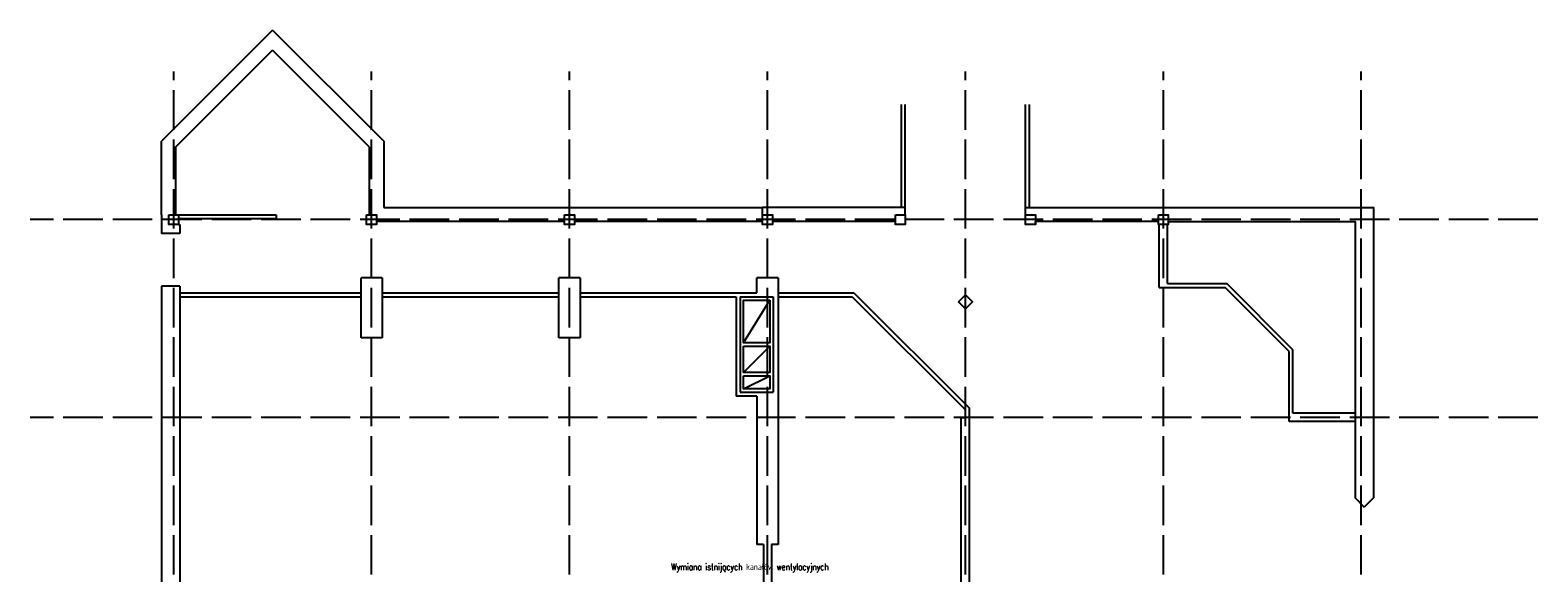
# Model space of a CAD drawing. Header units: millimetres. Extents: x -56303 to -45239, y -20463 to -4540.
# Tile 223 of 256: x -53858 to -49287, y -11449 to -9802. Entities that reach past the tile are written whole.
import ezdxf

# ---------------------------------------------------------------- set-up
doc = ezdxf.new("R2010")
doc.units = ezdxf.units.MM
doc.linetypes.add('ACAD_ISO02W100', pattern=[15, 12, -3])
doc.layers.add('_HVAC_opis', color=3, linetype='Continuous')
doc.layers.add('_HVAC_podkład', color=8, linetype='Continuous')
doc.styles.add('DACH_SZACHTY_20_05_2011_JM_xref_CAD$0$OPIS1', font='ROMANS.SHX', dxfattribs={"width": 0.9})

msp = doc.modelspace()

# ---------------------------------------------------------------- linework, layer by layer
at = {"layer": '_HVAC_podkład'}
for p, q in [((-53122.44, -9802.36), (-53459.44, -10139.36)), ((-53122.44, -9802.36), (-52785.44, -10139.36)), ((-53416.44, -10157.17), (-53122.44, -9863.17)), ((-52828.44, -10157.17), (-53122.44, -9863.17)), ((-51216.58, -10340.36), (-51216.58, -10027.63)), ((-51204.58, -10340.36), (-51204.58, -10027.63)), ((-50840.31, -10340.36), (-50840.31, -10027.63)), ((-50828.31, -10340.36), (-50828.31, -10027.63)), ((-53459.44, -10362.36), (-53459.44, -10139.36)), ((-52785.44, -10139.36), (-52785.44, -10340.36)), ((-53416.44, -10157.17), (-53416.44, -10362.36)), ((-52828.44, -10362.36), (-52828.44, -10157.17)), ((-53459.44, -10362.36), (-53459.44, -10419.36)), ((-53407.44, -10362.36), (-53111.44, -10362.36)), ((-53407.44, -10374.36), (-53111.44, -10374.36)), ((-53111.44, -10362.36), (-53111.44, -10374.36)), ((-52785.44, -10340.36), (-51637.44, -10340.36)), ((-51204.58, -10340.36), (-51637.44, -10340.36)), ((-51637.44, -10362.36), (-51637.44, -10340.36)), ((-51204.58, -10362.36), (-51204.58, -10340.36)), ((-53403.44, -10419.36), (-53459.44, -10419.36)), ((-53407.44, -10392.36), (-53403.44, -10392.36)), ((-53403.44, -10392.36), (-53403.44, -10419.36)), ((-52237.44, -10383.36), (-52807.44, -10383.36)), ((-51637.44, -10383.36), (-52207.44, -10383.36)), ((-51234.58, -10383.36), (-51607.44, -10383.36)), ((-51234.58, -10393.36), (-51234.58, -10383.36)), ((-50437.44, -10383.36), (-50810.31, -10383.36)), ((-50810.31, -10393.36), (-50810.31, -10383.36)), ((-50434.94, -10583.36), (-50434.94, -10392.36)), ((-50409.94, -10571.36), (-50409.94, -10392.36)), ((-52854.44, -10736.36), (-52854.44, -10554.36)), ((-52790.44, -10554.36), (-52854.44, -10554.36)), ((-52790.44, -10554.36), (-52790.44, -10736.36)), ((-52254.44, -10736.36), (-52254.44, -10554.36)), ((-52190.44, -10554.36), (-52254.44, -10554.36)), ((-52190.44, -10554.36), (-52190.44, -10736.36)), ((-51654.44, -10599.36), (-51654.44, -10554.36)), ((-51590.44, -10554.36), (-51654.44, -10554.36)), ((-51590.44, -10554.36), (-51590.44, -11362.86)), ((-53459.44, -10579.36), (-53459.44, -11589.86)), ((-53403.44, -10579.36), (-53459.44, -10579.36)), ((-53403.44, -10599.36), (-52854.44, -10599.36)), ((-52790.44, -10599.36), (-52254.44, -10599.36)), ((-52190.44, -10599.36), (-51654.44, -10599.36)), ((-51590.44, -10599.36), (-51360.44, -10599.36)), ((-51360.44, -10599.36), (-51009.94, -10949.86)), ((-50434.94, -10583.36), (-50235.44, -10583.36)), ((-50409.94, -10571.36), (-50230.47, -10571.36)), ((-50041.44, -10777.36), (-50235.44, -10583.36)), ((-50029.44, -10772.39), (-50230.47, -10571.36)), ((-53403.44, -10611.36), (-52854.44, -10611.36)), ((-52790.44, -10611.36), (-52254.44, -10611.36)), ((-52190.44, -10611.36), (-51717.44, -10611.36)), ((-51717.44, -10611.36), (-51717.44, -10913.36)), ((-51705.44, -10611.36), (-51605.44, -10611.36)), ((-51705.44, -10611.36), (-51705.44, -10901.36)), ((-51695.44, -10751.36), (-51615.44, -10621.36)), ((-51605.44, -10611.36), (-51605.44, -10901.36)), ((-51590.44, -10611.36), (-51365.41, -10611.36)), ((-51365.41, -10611.36), (-51021.94, -10954.83)), ((-52790.44, -10736.36), (-52854.44, -10736.36)), ((-52190.44, -10736.36), (-52254.44, -10736.36)), ((-51695.44, -10841.36), (-51615.44, -10761.36)), ((-50041.44, -10989.86), (-50041.44, -10777.36)), ((-50029.44, -10964.86), (-50029.44, -10772.39)), ((-51695.44, -10891.36), (-51615.44, -10851.36)), ((-51654.44, -10913.36), (-51717.44, -10913.36)), ((-51705.44, -10901.36), (-51605.44, -10901.36)), ((-51654.44, -10913.36), (-51654.44, -11362.86)), ((-51021.94, -10977.36), (-51021.94, -10954.83)), ((-51009.94, -11564.86), (-51009.94, -10949.86)), ((-49841.44, -10964.86), (-50029.44, -10964.86)), ((-51034.94, -11564.86), (-51034.94, -10977.36)), ((-51034.94, -10977.36), (-51021.94, -10977.36)), ((-49841.44, -10989.86), (-50041.44, -10989.86)), ((-51634.94, -11362.86), (-51654.44, -11362.86)), ((-51634.94, -11362.86), (-51634.94, -11564.86)), ((-51609.94, -11362.86), (-51609.94, -11564.86)), ((-51590.44, -11362.86), (-51609.94, -11362.86))]:
    msp.add_line(p, q, dxfattribs=at)
at = {"layer": '_HVAC_podkład', "linetype": 'ACAD_ISO02W100', "ltscale": 10}
for p, q in [((-53422.44, -14304.55), (-53422.44, -9928.09)), ((-52822.44, -14304.55), (-52822.44, -9928.09)), ((-52222.44, -14304.55), (-52222.44, -9928.09)), ((-51622.44, -14304.55), (-51622.44, -9928.09)), ((-51022.44, -14304.55), (-51022.44, -9928.09)), ((-50422.44, -14304.55), (-50422.44, -9928.09)), ((-49822.44, -14304.55), (-49822.44, -9928.09)), ((-49287.21, -10377.36), (-53857.52, -10377.36)), ((-49287.21, -10977.36), (-53857.52, -10977.36))]:
    msp.add_line(p, q, dxfattribs=at)
at = {"layer": '_HVAC_podkład'}
for points in [[(-53437.44, -10362.36), (-53407.44, -10362.36), (-53407.44, -10392.36), (-53437.44, -10392.36)], [(-52837.44, -10362.36), (-52807.44, -10362.36), (-52807.44, -10392.36), (-52837.44, -10392.36)], [(-52237.44, -10362.36), (-52207.44, -10362.36), (-52207.44, -10392.36), (-52237.44, -10392.36)], [(-51637.44, -10362.36), (-51607.44, -10362.36), (-51607.44, -10392.36), (-51637.44, -10392.36)], [(-51234.58, -10362.36), (-51204.58, -10362.36), (-51204.58, -10392.36), (-51234.58, -10392.36)], [(-50840.31, -10362.36), (-50810.31, -10362.36), (-50810.31, -10392.36), (-50840.31, -10392.36)], [(-50437.44, -10362.36), (-50407.44, -10362.36), (-50407.44, -10392.36), (-50437.44, -10392.36)], [(-51615.44, -10621.36), (-51615.44, -10751.36), (-51695.44, -10751.36), (-51695.44, -10621.36)], [(-51043.66, -10626.7), (-51022.44, -10605.49), (-51001.23, -10626.7), (-51022.44, -10647.92)], [(-51695.44, -10761.36), (-51615.44, -10761.36), (-51615.44, -10841.36), (-51695.44, -10841.36)], [(-51695.44, -10851.36), (-51615.44, -10851.36), (-51615.44, -10891.36), (-51695.44, -10891.36)]]:
    msp.add_lwpolyline(points, close=True, dxfattribs=at)
for points in [[(-50840.31, -10362.36), (-50840.31, -10340.36), (-49785.44, -10340.36), (-49785.44, -11221.97), (-49813.44, -11249.97)], [(-50422.44, -10383.36), (-50422.46, -10383.36)], [(-50407.44, -10383.36), (-49841.44, -10383.36), (-49841.44, -11221.97), (-49813.44, -11249.97)], [(-53403.44, -10579.36), (-53403.44, -11564.86), (-50408.44, -11564.86)]]:
    msp.add_lwpolyline(points, dxfattribs=at)

# ---------------------------------------------------------------- texts
at = {"layer": '_HVAC_opis', "style": 'DACH_SZACHTY_20_05_2011_JM_xref_CAD$0$OPIS1', "width": 0.8}
msp.add_text('Wymiana istnijących kanałów wentylacyjnych', height=20, rotation=0.00025, dxfattribs=at).set_placement((-51914.46, -11441.08))

doc.saveas('drawing.dxf')
